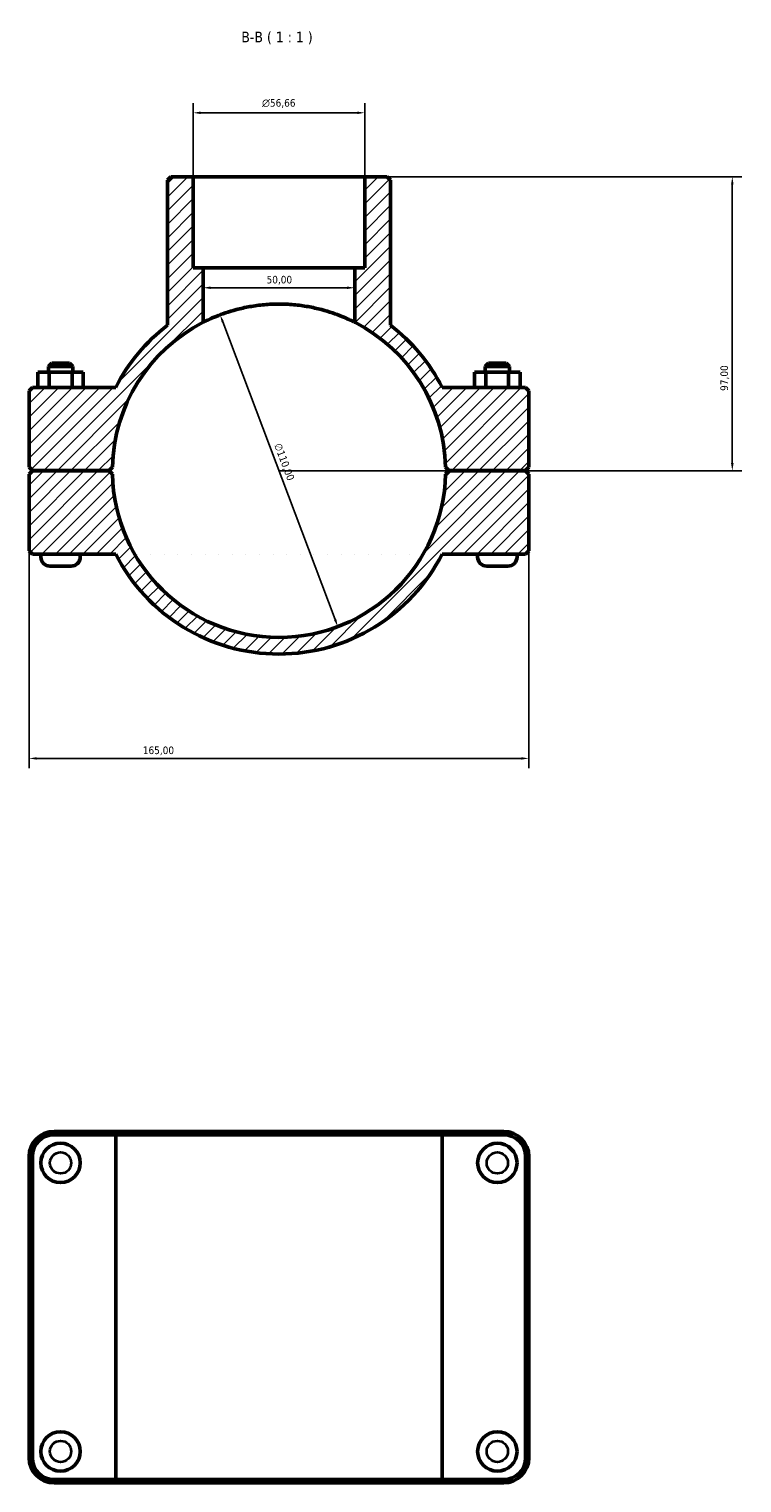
# Model space of a CAD drawing. Header units: millimetres. Extents: x 0 to 1121, y -25 to 1083.
# Tile 4 of 6: x 344 to 579, y 603 to 1083. Entities that reach past the tile are written whole.
import ezdxf

# ---------------------------------------------------------------- set-up
doc = ezdxf.new("R2010")
doc.units = ezdxf.units.MM
for name, color, linetype, lineweight in [('Dimension (ISO)', 7, 'Continuous', 25), ('Hatch (ISO)', 7, 'Continuous', 18), ('Symbol (ISO)', 7, 'Continuous', 25), ('Visible (ISO)', 7, 'Continuous', 50), ('Visible Narrow (ISO)', 7, 'Continuous', 35)]:
    doc.layers.add(name, color=color, linetype=linetype, lineweight=lineweight)
doc.styles.add('Label Text (ISO)', font='tahoma.ttf')
doc.styles.add('Note Text (ISO)', font='tahoma.ttf')
doc.dimstyles.new('Default (ISO)', dxfattribs={"dimtxt": 2.5, "dimasz": 2.5, "dimexe": 3.175, "dimexo": 0, "dimgap": 0.762, "dimtad": 1, "dimrnd": 1e-08, "dimzin": 0, "dimtxsty": 'Note Text (ISO)', "dimcen": 0.09, "dimdle": 10, "dimclrd": 256, "dimclre": 256, "dimclrt": 232, "dimazin": 0, "dimtfac": 1.40208, "dimtmove": 0, "dimatfit": 3, "dimfxl": 1, "dimtolj": 1, "dimtzin": 0, "dimlwd": -1, "dimlwe": -1, "dimarcsym": 0})

# ---------------------------------------------------------------- blocks, each defined once
blk = doc.blocks.new('*D11')
at = {"layer": 'Defpoints', "color": 0, "transparency": 16777216}
for p in [(407.11, 988.49), (445.95, 885.58)]:
    blk.add_point(p, dxfattribs=at)
at = {"layer": 'Dimension (ISO)', "transparency": 16777216}
blk.add_line((445.07, 887.92), (407.99, 986.15), dxfattribs=at)
blk.add_arc((426.53, 937.04), 55, 62.9643, 113.988, dxfattribs=at)
for points in [[(408.38, 986.3), (407.6, 986.01), (407.11, 988.49)], [(445.46, 888.07), (444.68, 887.77), (445.95, 885.58)]]:
    blk.add_solid(points, dxfattribs=at)
at = {"layer": 'Dimension (ISO)', "color": 232, "true_color": 0xca0064, "transparency": 16777216, "insert": (427.23, 946.45), "char_height": 2.5, "attachment_point": 1, "rotation": 290.6804, "style": 'Note Text (ISO)'}
blk.add_mtext('\\A1;∅110,00', dxfattribs=at)
blk = doc.blocks.new('*D12')
at = {"layer": 'Defpoints', "color": 0, "transparency": 16777216}
for p in [(454.86, 1034.04), (426.53, 937.04), (576.2, 937.04)]:
    blk.add_point(p, dxfattribs=at)
at = {"layer": 'Dimension (ISO)', "transparency": 16777216}
for p, q in [((454.86, 1034.04), (579.38, 1034.04)), ((576.2, 1031.54), (576.2, 939.54)), ((426.53, 937.04), (579.38, 937.04))]:
    blk.add_line(p, q, dxfattribs=at)
for points in [[(575.78, 1031.54), (576.62, 1031.54), (576.2, 1034.04)], [(575.78, 939.54), (576.62, 939.54), (576.2, 937.04)]]:
    blk.add_solid(points, dxfattribs=at)
at = {"layer": 'Dimension (ISO)', "color": 232, "true_color": 0xca0064, "transparency": 16777216, "insert": (572.27, 963.39), "char_height": 2.5, "attachment_point": 1, "rotation": 90, "style": 'Note Text (ISO)'}
blk.add_mtext('\\A1;97,00', dxfattribs=at)
blk = doc.blocks.new('*D13')
at = {"layer": 'Defpoints', "color": 0, "transparency": 16777216}
for p in [(344.03, 910.64), (509.03, 910.64), (344.03, 842.1)]:
    blk.add_point(p, dxfattribs=at)
at = {"layer": 'Dimension (ISO)', "transparency": 16777216}
for p, q in [((344.03, 910.64), (344.03, 838.92)), ((509.03, 910.64), (509.03, 838.92)), ((506.53, 842.1), (346.53, 842.1))]:
    blk.add_line(p, q, dxfattribs=at)
for points in [[(346.53, 842.51), (346.53, 841.68), (344.03, 842.1)], [(506.53, 842.51), (506.53, 841.68), (509.03, 842.1)]]:
    blk.add_solid(points, dxfattribs=at)
at = {"layer": 'Dimension (ISO)', "color": 232, "true_color": 0xca0064, "transparency": 16777216, "insert": (381.58, 846.03), "char_height": 2.5, "attachment_point": 1, "style": 'Note Text (ISO)'}
blk.add_mtext('\\A1;165,00', dxfattribs=at)
blk = doc.blocks.new('*D14')
at = {"layer": 'Defpoints', "color": 0, "transparency": 16777216}
for p in [(401.53, 997.42), (401.53, 997.42), (451.53, 997.42)]:
    blk.add_point(p, dxfattribs=at)
at = {"layer": 'Dimension (ISO)', "transparency": 16777216}
blk.add_line((449.03, 997.42), (404.03, 997.42), dxfattribs=at)
for points in [[(404.03, 997.83), (404.03, 997), (401.53, 997.42)], [(449.03, 997.83), (449.03, 997), (451.53, 997.42)]]:
    blk.add_solid(points, dxfattribs=at)
at = {"layer": 'Dimension (ISO)', "color": 232, "true_color": 0xca0064, "transparency": 16777216, "insert": (422.43, 1001.35), "char_height": 2.5, "attachment_point": 1, "style": 'Note Text (ISO)'}
blk.add_mtext('\\A1;50,00', dxfattribs=at)
blk = doc.blocks.new('*D15')
at = {"layer": 'Defpoints', "color": 0, "transparency": 16777216}
for p in [(398.2, 1055.16), (398.2, 1034.04), (454.86, 1034.04)]:
    blk.add_point(p, dxfattribs=at)
at = {"layer": 'Dimension (ISO)', "transparency": 16777216}
for p, q in [((398.2, 1034.04), (398.2, 1058.33)), ((454.86, 1034.04), (454.86, 1058.33)), ((452.36, 1055.16), (400.7, 1055.16))]:
    blk.add_line(p, q, dxfattribs=at)
for points in [[(400.7, 1055.57), (400.7, 1054.74), (398.2, 1055.16)], [(452.36, 1055.57), (452.36, 1054.74), (454.86, 1055.16)]]:
    blk.add_solid(points, dxfattribs=at)
at = {"layer": 'Dimension (ISO)', "color": 232, "true_color": 0xca0064, "transparency": 16777216, "insert": (420.96, 1059.68), "char_height": 2.5, "attachment_point": 1, "style": 'Note Text (ISO)'}
blk.add_mtext('\\A1;\\fAIGDT|b0|i0;\\H2.5000;\\ln\\fTahoma|b0|i0;\\H2.5000;56,66', dxfattribs=at)

msp = doc.modelspace()

# ---------------------------------------------------------------- hatches: boundary and pattern name
at = {"layer": 'Hatch (ISO)'}
h = msp.add_hatch(dxfattribs=at)
h.set_pattern_fill('ANSI31', color=256, scale=25.4, style=0)
h.set_pattern_definition([(45, (0, 0), (-2.245064, 2.245064), [])])
edge = h.paths.add_edge_path()
edge.add_ellipse((426.531, 937.035), major_axis=(54.988, -1.15), ratio=1, start_angle=182.39604, end_angle=360)
edge.add_line((481.519, 935.885), (482.631, 936.985))
edge.add_line((482.631, 936.985), (507.931, 936.985))
edge.add_line((507.931, 936.985), (509.031, 935.885))
edge.add_line((509.031, 935.885), (509.031, 910.635))
edge.add_line((509.031, 910.635), (507.931, 909.535))
edge.add_line((507.931, 909.535), (480.42, 909.535))
edge.add_ellipse((426.531, 937.035), major_axis=(-53.889, -27.5), ratio=1, start_angle=0, end_angle=125.92862, ccw=False)
edge.add_line((372.642, 909.535), (345.131, 909.535))
edge.add_line((345.131, 909.535), (344.031, 910.635))
edge.add_line((344.031, 910.635), (344.031, 935.885))
edge.add_line((344.031, 935.885), (345.131, 936.985))
edge.add_line((345.131, 936.985), (370.431, 936.985))
edge.add_line((370.431, 936.985), (371.543, 935.885))
edge = h.paths.add_edge_path()
edge.add_line((463.358, 1032.935), (462.258, 1034.035))
edge.add_line((462.258, 1034.035), (454.859, 1034.035))
edge.add_line((454.859, 1034.035), (454.859, 1004.035))
edge.add_line((454.859, 1004.035), (451.531, 1004.035))
edge.add_line((451.531, 1004.035), (451.531, 986.025))
edge.add_ellipse((426.531, 937.035), major_axis=(25, 48.99), ratio=1, start_angle=298.23371, end_angle=360, ccw=False)
edge.add_line((481.519, 938.185), (482.631, 937.085))
edge.add_line((482.631, 937.085), (507.931, 937.085))
edge.add_line((507.931, 937.085), (509.031, 938.185))
edge.add_line((509.031, 938.185), (509.031, 963.435))
edge.add_line((509.031, 963.435), (507.931, 964.535))
edge.add_line((507.931, 964.535), (480.42, 964.535))
edge.add_ellipse((426.531, 937.035), major_axis=(53.889, 27.5), ratio=1, start_angle=0, end_angle=25.46868)
edge.add_line((463.358, 985.036), (463.358, 1032.935))
edge = h.paths.add_edge_path()
edge.add_line((390.805, 1034.035), (389.705, 1032.935))
edge.add_line((389.705, 1032.935), (389.705, 985.036))
edge.add_ellipse((426.531, 937.035), major_axis=(-36.826, 48.001), ratio=1, start_angle=0, end_angle=25.46868)
edge.add_line((372.642, 964.535), (345.131, 964.535))
edge.add_line((345.131, 964.535), (344.031, 963.435))
edge.add_line((344.031, 963.435), (344.031, 938.185))
edge.add_line((344.031, 938.185), (345.131, 937.085))
edge.add_line((345.131, 937.085), (370.431, 937.085))
edge.add_line((370.431, 937.085), (371.543, 938.185))
edge.add_ellipse((426.531, 937.035), major_axis=(-54.988, 1.15), ratio=1, start_angle=298.23371, end_angle=360, ccw=False)
edge.add_line((401.531, 986.025), (401.531, 1004.035))
edge.add_line((401.531, 1004.035), (398.203, 1004.035))
edge.add_line((398.203, 1004.035), (398.203, 1034.035))
edge.add_line((398.203, 1034.035), (390.805, 1034.035))

# ---------------------------------------------------------------- linework, layer by layer
at = {"layer": 'Visible (ISO)'}
for p, q in [((390.805, 1034.035), (389.705, 1032.935)), ((389.705, 1032.935), (389.705, 985.036)), ((398.203, 1034.035), (390.805, 1034.035)), ((398.203, 1004.035), (398.203, 1034.035)), ((398.203, 1034.035), (454.859, 1034.035)), ((462.258, 1034.035), (454.859, 1034.035)), ((454.859, 1034.035), (454.859, 1004.035)), ((463.358, 1032.935), (462.258, 1034.035)), ((463.358, 985.036), (463.358, 1032.935)), ((401.531, 1004.035), (398.203, 1004.035)), ((401.531, 986.025), (401.531, 1004.035)), ((401.531, 1004.035), (451.531, 1004.035)), ((454.859, 1004.035), (451.531, 1004.035)), ((451.531, 1004.035), (451.531, 986.025)), ((346.926, 969.535), (350.713, 969.535)), ((346.926, 964.535), (346.926, 969.535)), ((351.531, 972.535), (350.431, 971.435)), ((358.431, 971.435), (350.431, 971.435)), ((350.431, 969.535), (350.431, 971.435)), ((350.713, 969.535), (358.219, 969.535)), ((350.713, 964.535), (350.713, 969.535)), ((351.531, 972.535), (357.331, 972.535)), ((357.331, 972.535), (358.431, 971.435)), ((358.219, 969.535), (361.937, 969.535)), ((358.219, 964.535), (358.219, 969.535)), ((358.431, 969.535), (358.431, 971.435)), ((361.937, 964.535), (361.937, 969.535)), ((494.844, 969.535), (491.126, 969.535)), ((491.126, 964.535), (491.126, 969.535)), ((495.731, 972.535), (494.631, 971.435)), ((494.631, 971.435), (502.631, 971.435)), ((494.631, 971.435), (494.631, 969.535)), ((494.844, 964.535), (494.844, 969.535)), ((502.349, 969.535), (494.844, 969.535)), ((501.531, 972.535), (495.731, 972.535)), ((501.531, 972.535), (502.631, 971.435)), ((502.349, 964.535), (502.349, 969.535)), ((506.137, 969.535), (502.349, 969.535)), ((502.631, 971.435), (502.631, 969.535)), ((506.137, 964.535), (506.137, 969.535)), ((345.131, 964.535), (344.031, 963.435)), ((372.642, 964.535), (345.131, 964.535)), ((507.931, 964.535), (480.42, 964.535)), ((509.031, 963.435), (507.931, 964.535)), ((344.031, 963.435), (344.031, 938.185)), ((509.031, 938.185), (509.031, 963.435)), ((344.031, 938.185), (345.131, 937.085)), ((345.131, 936.985), (344.031, 935.885)), ((344.031, 935.885), (344.031, 910.635)), ((345.131, 937.085), (370.431, 937.085)), ((370.431, 936.985), (345.131, 936.985)), ((347.931, 936.985), (347.931, 937.085)), ((360.931, 936.985), (360.931, 937.085)), ((370.431, 937.085), (371.543, 938.185)), ((371.543, 935.885), (370.431, 936.985)), ((481.519, 938.185), (482.631, 937.085)), ((482.631, 936.985), (481.519, 935.885)), ((482.631, 937.085), (507.931, 937.085)), ((507.931, 936.985), (482.631, 936.985)), ((492.131, 937.085), (492.131, 936.985)), ((505.131, 937.085), (505.131, 936.985)), ((507.931, 937.085), (509.031, 938.185)), ((509.031, 935.885), (507.931, 936.985)), ((509.031, 910.635), (509.031, 935.885)), ((344.031, 910.635), (345.131, 909.535)), ((345.131, 909.535), (372.642, 909.535)), ((347.931, 908.535), (347.931, 909.535)), ((360.931, 908.535), (360.931, 909.535)), ((480.42, 909.535), (507.931, 909.535)), ((492.131, 909.535), (492.131, 908.535)), ((505.131, 909.535), (505.131, 908.535)), ((507.931, 909.535), (509.031, 910.635)), ((357.931, 905.535), (350.931, 905.535)), ((495.131, 905.535), (502.131, 905.535)), ((373.32, 719.001), (352.281, 719.001)), ((352.281, 717.901), (372.642, 717.901)), ((480.42, 717.901), (372.642, 717.901)), ((372.642, 604.101), (372.642, 717.901)), ((373.32, 719.001), (479.742, 719.001)), ((500.781, 719.001), (479.742, 719.001)), ((480.42, 717.901), (500.781, 717.901)), ((480.42, 604.101), (480.42, 717.901)), ((344.031, 710.751), (344.031, 611.251)), ((345.131, 611.251), (345.131, 710.751)), ((507.931, 710.751), (507.931, 611.251)), ((509.031, 611.251), (509.031, 710.751)), ((372.642, 604.101), (352.281, 604.101)), ((352.281, 603.001), (373.32, 603.001)), ((372.642, 604.101), (480.42, 604.101)), ((479.742, 603.001), (373.32, 603.001)), ((479.742, 603.001), (500.781, 603.001)), ((500.781, 604.101), (480.42, 604.101))]:
    msp.add_line(p, q, dxfattribs=at)
for centre in [(354.431, 708.601), (498.631, 708.601), (354.431, 613.401), (498.631, 613.401)]:
    msp.add_circle(centre, 6.5, dxfattribs=at)
for centre, radius, start, end in [((426.531, 937.035), 55, 117.03569, 178.80198), ((426.531, 937.035), 60.5, 127.49562, 152.96431), ((426.531, 937.035), 55, 1.19802, 62.96431), ((426.531, 937.035), 60.5, 27.03569, 52.50438), ((426.531, 937.035), 55, 181.19802, 358.80198), ((350.931, 908.535), 3, 180, 270), ((357.931, 908.535), 3, 270, 0), ((426.531, 937.035), 60.5, 207.03569, 332.96431), ((495.131, 908.535), 3, 180, 270), ((502.131, 908.535), 3, 270, 0), ((352.281, 710.751), 8.25, 90, 180), ((352.281, 710.751), 7.15, 90, 180), ((500.781, 710.751), 8.25, 0, 90), ((500.781, 710.751), 7.15, 0, 90), ((352.281, 611.251), 8.25, 180, 270), ((352.281, 611.251), 7.15, 180, 270), ((500.781, 611.251), 8.25, 270, 0), ((500.781, 611.251), 7.15, 270, 0)]:
    msp.add_arc(centre, radius, start, end, dxfattribs=at)
msp.add_open_spline([(451.531, 986.025), (451.531, 986.025), (451.376, 986.105), (450.731, 986.426), (450.242, 986.667), (448.96, 987.259), (448.166, 987.611), (446.34, 988.354), (445.307, 988.744), (443.113, 989.489), (441.874, 989.87), (439.167, 990.582), (437.699, 990.912), (434.626, 991.459), (433.017, 991.676), (429.766, 991.964), (428.125, 992.035), (424.937, 992.035), (423.296, 991.964), (420.046, 991.676), (418.437, 991.459), (415.363, 990.912), (413.896, 990.582), (411.189, 989.87), (409.95, 989.489), (407.756, 988.744), (406.723, 988.354), (404.896, 987.611), (404.102, 987.259), (402.82, 986.667), (402.331, 986.426), (401.687, 986.105), (401.531, 986.025), (401.531, 986.025)], degree=3, knots=[0, 0, 0, 0, 0.4790377, 0.4790377, 0.9580754, 0.9580754, 1.437113, 1.437113, 1.9161507, 1.9161507, 2.3943387, 2.3943387, 2.8725268, 2.8725268, 3.3507148, 3.3507148, 3.8289028, 3.8289028, 4.3070908, 4.3070908, 4.7852788, 4.7852788, 5.2634669, 5.2634669, 5.7416549, 5.7416549, 6.2206926, 6.2206926, 6.6997303, 6.6997303, 7.1787679, 7.1787679, 7.6578056, 7.6578056, 7.6578056, 7.6578056], dxfattribs=at)
for points in [[(373.32, 719.001), (373.093, 718.635), (372.867, 718.268), (372.642, 717.901)], [(479.742, 719.001), (479.969, 718.635), (480.195, 718.268), (480.42, 717.901)], [(373.32, 603.001), (373.093, 603.367), (372.867, 603.734), (372.642, 604.101)], [(479.742, 603.001), (479.969, 603.367), (480.195, 603.734), (480.42, 604.101)]]:
    msp.add_open_spline(points, degree=3, dxfattribs=at)
at = {"layer": 'Visible Narrow (ISO)'}
for p, q in [((352.281, 717.956), (352.281, 718.946)), ((500.781, 717.956), (500.781, 718.946)), ((345.076, 710.751), (344.086, 710.751)), ((507.986, 710.751), (508.976, 710.751)), ((345.076, 611.251), (344.086, 611.251)), ((507.986, 611.251), (508.976, 611.251)), ((352.281, 604.046), (352.281, 603.056)), ((500.781, 604.046), (500.781, 603.056))]:
    msp.add_line(p, q, dxfattribs=at)
for centre in [(354.431, 708.601), (498.631, 708.601), (354.431, 613.401), (498.631, 613.401)]:
    msp.add_circle(centre, 3.5, dxfattribs=at)

# ---------------------------------------------------------------- texts
at = {"layer": 'Symbol (ISO)', "insert": (414.092, 1077.785), "char_height": 3.5, "attachment_point": 7, "style": 'Label Text (ISO)'}
msp.add_mtext('B-B ( 1 : 1 )', dxfattribs=at)

# ---------------------------------------------------------------- dimensions: what is measured, and where the dimension line sits
at = {"layer": 'Dimension (ISO)'}
dim = msp.add_linear_dim(base=(398.203, 1055.157), p1=(454.859, 1034.035), p2=(398.203, 1034.035), angle=180, text='\\fAIGDT|b0|i0;\\H2.5000;\\ln\\fTahoma|b0|i0;\\H2.5000;<>', dimstyle='Default (ISO)', override={"dimdec": 2, "dimtp": 0, "dimtm": 0, "dimtdec": 2, "dimtofl": 0, "dimatfit": 1}, dxfattribs=at)
dim.commit()
dim.dimension.update_dxf_attribs({"geometry": '*D15', "text_midpoint": (426.531, 1055.157), "dimtype": 160})
for base, p1, p2, angle, override, picture, middle in [((576.202, 937.035), (454.859, 1034.035), (426.531, 937.035), 90, {"dimdec": 2, "dimtp": 0, "dimtm": 0, "dimtdec": 2, "dimtofl": 0, "dimatfit": 1}, '*D12', (576.202, 967.535)), ((401.531, 997.418), (451.531, 997.418), (401.531, 997.418), 180, {"dimdec": 2, "dimse1": 1, "dimse2": 1, "dimtp": 0, "dimtm": 0, "dimtdec": 2, "dimtofl": 0, "dimatfit": 1}, '*D14', (426.531, 997.418))]:
    dim = msp.add_linear_dim(base=base, p1=p1, p2=p2, angle=angle, dimstyle='Default (ISO)', override=override, dxfattribs=at)
    dim.commit()
    dim.dimension.update_dxf_attribs({"geometry": picture, "text_midpoint": middle, "dimtype": 160})
dim = msp.add_diameter_dim_2p(p1=(445.955, 885.579), p2=(407.108, 988.491), dimstyle='Default (ISO)', override={"dimdec": 2, "dimlfac": 1, "dimtp": 0, "dimtm": 0, "dimtdec": 2, "dimatfit": 2}, dxfattribs=at)
dim.commit()
dim.dimension.update_dxf_attribs({"geometry": '*D11', "text_midpoint": (425.777, 939.032), "dimtype": 163})
dim = msp.add_linear_dim(base=(344.031, 842.095), p1=(509.031, 910.635), p2=(344.031, 910.635), dimstyle='Default (ISO)', override={"dimdec": 2, "dimtp": 0, "dimtm": 0, "dimtdec": 2, "dimtofl": 0, "dimatfit": 1}, dxfattribs=at)
dim.commit()
dim.dimension.update_dxf_attribs({"geometry": '*D13', "text_midpoint": (386.531, 842.095), "dimtype": 160})

doc.saveas('drawing.dxf')
